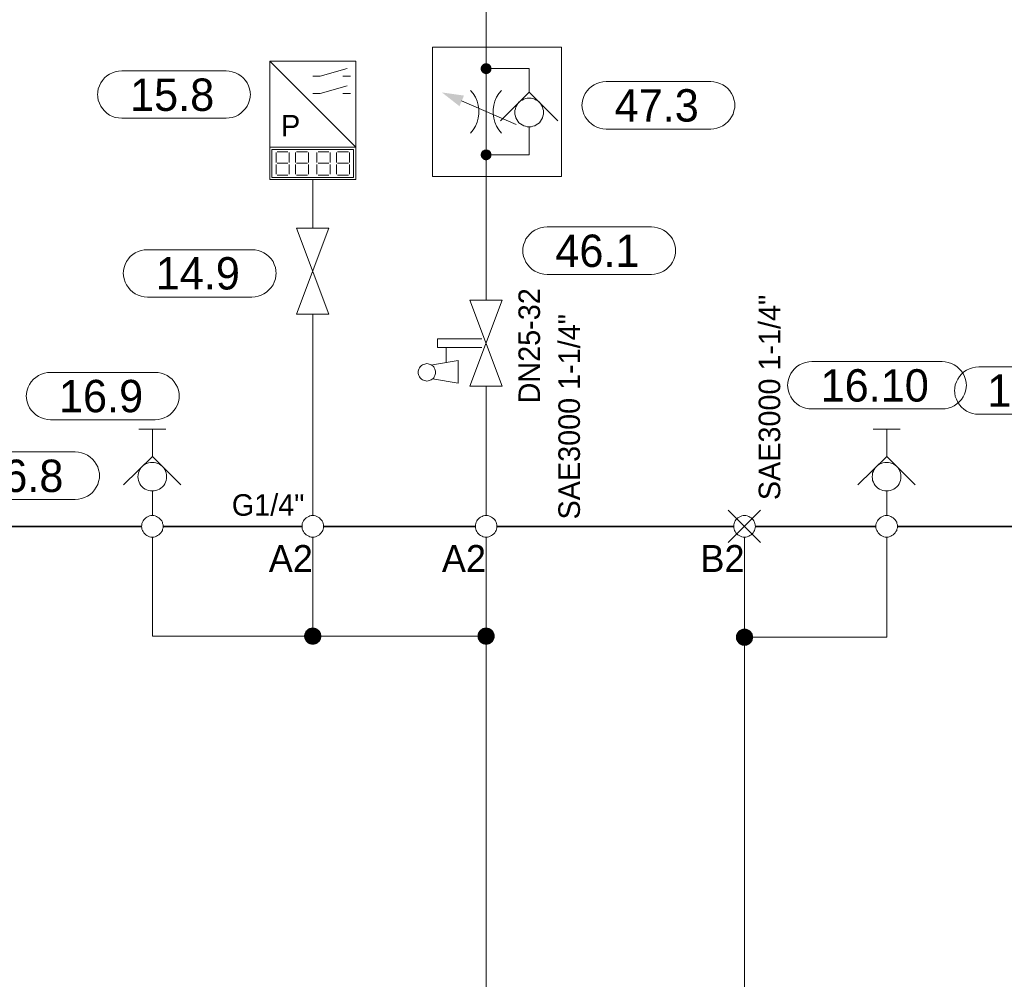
# Model space of a CAD drawing. Header units: millimetres. Extents: x 0 to 138, y 0 to 47.
# Tile 70 of 165: x 6.8 to 9.68, y 29.16 to 31.96. Entities that reach past the tile are written whole.
import ezdxf

# ---------------------------------------------------------------- set-up
doc = ezdxf.new("R2010")
doc.units = ezdxf.units.MM
for name, color, linetype in [('PDF_Geomertry', 7, 'Continuous'), ('PDF_Solid Fills', 7, 'Continuous'), ('PDF_Text', 7, 'Continuous')]:
    doc.layers.add(name, color=color, linetype=linetype)
doc.styles.add('PDF Arial', font='txt')

msp = doc.modelspace()

# ---------------------------------------------------------------- hatches: boundary and pattern name
at = {"layer": 'PDF_Solid Fills', "transparency": 33554559}
for points in [[(8.1654, 31.8188), (8.1493, 31.8207), (8.1501, 31.8229)], [(8.1654, 31.8188), (8.1501, 31.8229), (8.1507, 31.8249)], [(8.1654, 31.8188), (8.1507, 31.8249), (8.1515, 31.8263)], [(8.1654, 31.8188), (8.1515, 31.8263), (8.1529, 31.8285)], [(8.1654, 31.8188), (8.1529, 31.8285), (8.1543, 31.8299)], [(8.1654, 31.8188), (8.1543, 31.8299), (8.1557, 31.8313)], [(8.1654, 31.8188), (8.1557, 31.8313), (8.1576, 31.8326)], [(8.1654, 31.8188), (8.1576, 31.8326), (8.159, 31.8332)], [(8.1654, 31.8188), (8.159, 31.8332), (8.1612, 31.834)], [(8.1654, 31.8188), (8.1612, 31.834), (8.1632, 31.834)], [(8.1654, 31.8188), (8.1632, 31.834), (8.1654, 31.8346)], [(8.1654, 31.8188), (8.1654, 31.8346), (8.1674, 31.834)], [(8.1654, 31.8188), (8.1696, 31.834), (8.1715, 31.8332)], [(8.1654, 31.8188), (8.1674, 31.834), (8.1696, 31.834)], [(8.1654, 31.8188), (8.1715, 31.8332), (8.1729, 31.8326)], [(8.1654, 31.8188), (8.1729, 31.8326), (8.1751, 31.8313)], [(8.1654, 31.8188), (8.1751, 31.8313), (8.1765, 31.8299)], [(8.1654, 31.8188), (8.1765, 31.8299), (8.1779, 31.8285)], [(8.1654, 31.8188), (8.1779, 31.8285), (8.1793, 31.8263)], [(8.1654, 31.8188), (8.1793, 31.8263), (8.1799, 31.8249)], [(8.1654, 31.8188), (8.1799, 31.8249), (8.1807, 31.8229)], [(8.1654, 31.8188), (8.1807, 31.8229), (8.1807, 31.8207)], [(8.1654, 31.8188), (8.1493, 31.8188), (8.1493, 31.8207)], [(8.1654, 31.8188), (8.1493, 31.8165), (8.1493, 31.8188)], [(8.1654, 31.8188), (8.1501, 31.8146), (8.1493, 31.8165)], [(8.1654, 31.8188), (8.1507, 31.8124), (8.1501, 31.8146)], [(8.1654, 31.8188), (8.1515, 31.811), (8.1507, 31.8124)], [(8.1654, 31.8188), (8.1529, 31.809), (8.1515, 31.811)], [(8.1654, 31.8188), (8.1543, 31.8076), (8.1529, 31.809)], [(8.1654, 31.8188), (8.1557, 31.8063), (8.1543, 31.8076)], [(8.1654, 31.8188), (8.1576, 31.8049), (8.1557, 31.8063)], [(8.1654, 31.8188), (8.159, 31.804), (8.1576, 31.8049)], [(8.1654, 31.8188), (8.1612, 31.8035), (8.159, 31.804)], [(8.1654, 31.8188), (8.1632, 31.8026), (8.1612, 31.8035)], [(8.1654, 31.8188), (8.1654, 31.8026), (8.1632, 31.8026)], [(8.1654, 31.8188), (8.1807, 31.8207), (8.1812, 31.8188)], [(8.1654, 31.8188), (8.1674, 31.8026), (8.1654, 31.8026)], [(8.1654, 31.8188), (8.1696, 31.8035), (8.1674, 31.8026)], [(8.1654, 31.8188), (8.1715, 31.804), (8.1696, 31.8035)], [(8.1654, 31.8188), (8.1729, 31.8049), (8.1715, 31.804)], [(8.1654, 31.8188), (8.1751, 31.8063), (8.1729, 31.8049)], [(8.1654, 31.8188), (8.1765, 31.8076), (8.1751, 31.8063)], [(8.1654, 31.8188), (8.1779, 31.809), (8.1765, 31.8076)], [(8.1654, 31.8188), (8.1793, 31.811), (8.1779, 31.809)], [(8.1654, 31.8188), (8.1799, 31.8124), (8.1793, 31.811)], [(8.1654, 31.8188), (8.1807, 31.8146), (8.1799, 31.8124)], [(8.1654, 31.8188), (8.1807, 31.8165), (8.1807, 31.8146)], [(8.1654, 31.8188), (8.1812, 31.8188), (8.1807, 31.8165)], [(8.1654, 31.5674), (8.1493, 31.5693), (8.1501, 31.5715)], [(8.1654, 31.5674), (8.1493, 31.5674), (8.1493, 31.5693)], [(8.1654, 31.5674), (8.1493, 31.5651), (8.1493, 31.5674)], [(8.1654, 31.5674), (8.1501, 31.5632), (8.1493, 31.5651)], [(8.1654, 31.5674), (8.1501, 31.5715), (8.1507, 31.5729)], [(8.1654, 31.5674), (8.1507, 31.561), (8.1501, 31.5632)], [(8.1654, 31.5674), (8.1507, 31.5729), (8.1515, 31.5749)], [(8.1654, 31.5674), (8.1515, 31.5596), (8.1507, 31.561)], [(8.1654, 31.5674), (8.1515, 31.5749), (8.1529, 31.5771)], [(8.1654, 31.5674), (8.1529, 31.5576), (8.1515, 31.5596)], [(8.1654, 31.5674), (8.1529, 31.5771), (8.1543, 31.5785)], [(8.1654, 31.5674), (8.1543, 31.5563), (8.1529, 31.5576)], [(8.1654, 31.5674), (8.1543, 31.5785), (8.1557, 31.5799)], [(8.1654, 31.5674), (8.1557, 31.5549), (8.1543, 31.5563)], [(8.1654, 31.5674), (8.1557, 31.5799), (8.1576, 31.5804)], [(8.1654, 31.5674), (8.1576, 31.5535), (8.1557, 31.5549)], [(8.1654, 31.5674), (8.1576, 31.5804), (8.159, 31.5818)], [(8.1654, 31.5674), (8.159, 31.5526), (8.1576, 31.5535)], [(8.1654, 31.5674), (8.159, 31.5818), (8.1612, 31.5826)], [(8.1654, 31.5674), (8.1612, 31.5521), (8.159, 31.5526)], [(8.1654, 31.5674), (8.1612, 31.5826), (8.1632, 31.5826)], [(8.1654, 31.5674), (8.1632, 31.5513), (8.1612, 31.5521)], [(8.1654, 31.5674), (8.1632, 31.5826), (8.1654, 31.5826)], [(8.1654, 31.5674), (8.1654, 31.5513), (8.1632, 31.5513)], [(8.1654, 31.5674), (8.1696, 31.5826), (8.1715, 31.5818)], [(8.1654, 31.5674), (8.1674, 31.5826), (8.1696, 31.5826)], [(8.1654, 31.5674), (8.1654, 31.5826), (8.1674, 31.5826)], [(8.1654, 31.5674), (8.1715, 31.5818), (8.1729, 31.5804)], [(8.1654, 31.5674), (8.1729, 31.5804), (8.1751, 31.5799)], [(8.1654, 31.5674), (8.1751, 31.5799), (8.1765, 31.5785)], [(8.1654, 31.5674), (8.1765, 31.5785), (8.1779, 31.5771)], [(8.1654, 31.5674), (8.1779, 31.5771), (8.1793, 31.5749)], [(8.1654, 31.5674), (8.1793, 31.5749), (8.1799, 31.5729)], [(8.1654, 31.5674), (8.1799, 31.5729), (8.1807, 31.5715)], [(8.1654, 31.5674), (8.1807, 31.5715), (8.1807, 31.5693)], [(8.1654, 31.5674), (8.1807, 31.5693), (8.1812, 31.5674)], [(8.1654, 31.5674), (8.1674, 31.5513), (8.1654, 31.5513)], [(8.1654, 31.5674), (8.1696, 31.5521), (8.1674, 31.5513)], [(8.1654, 31.5674), (8.1715, 31.5526), (8.1696, 31.5521)], [(8.1654, 31.5674), (8.1729, 31.5535), (8.1715, 31.5526)], [(8.1654, 31.5674), (8.1751, 31.5549), (8.1729, 31.5535)], [(8.1654, 31.5674), (8.1765, 31.5563), (8.1751, 31.5549)], [(8.1654, 31.5674), (8.1779, 31.5576), (8.1765, 31.5563)], [(8.1654, 31.5674), (8.1793, 31.5596), (8.1779, 31.5576)], [(8.1654, 31.5674), (8.1799, 31.561), (8.1793, 31.5596)], [(8.1654, 31.5674), (8.1807, 31.5632), (8.1799, 31.561)], [(8.1654, 31.5674), (8.1807, 31.5651), (8.1807, 31.5632)], [(8.1654, 31.5674), (8.1812, 31.5674), (8.1807, 31.5651)], [(7.659, 30.1624), (7.6438, 30.1818), (7.6465, 30.184)], [(7.659, 30.1624), (7.6465, 30.184), (7.6493, 30.1854)], [(7.659, 30.1624), (7.6493, 30.1854), (7.6529, 30.186)], [(7.659, 30.1624), (7.6529, 30.186), (7.6557, 30.1868)], [(7.659, 30.1624), (7.6557, 30.1868), (7.659, 30.1874)], [(7.659, 30.1624), (7.659, 30.1874), (7.6626, 30.1868)], [(7.659, 30.1624), (7.6626, 30.1868), (7.666, 30.186)], [(7.659, 30.1624), (7.666, 30.186), (7.6688, 30.1854)], [(7.659, 30.1624), (7.6688, 30.1854), (7.6715, 30.184)], [(7.659, 30.1624), (7.6715, 30.184), (7.6743, 30.1818)], [(8.1654, 30.1624), (8.1501, 30.1818), (8.1529, 30.184)], [(8.1654, 30.1624), (8.1529, 30.184), (8.1557, 30.1854)], [(8.1654, 30.1624), (8.1557, 30.1854), (8.159, 30.186)], [(8.1654, 30.1624), (8.159, 30.186), (8.1618, 30.1868)], [(8.1654, 30.1624), (8.1618, 30.1868), (8.1654, 30.1874)], [(8.1654, 30.1624), (8.1654, 30.1874), (8.1688, 30.1868)], [(8.1654, 30.1624), (8.1688, 30.1868), (8.1715, 30.186)], [(8.1654, 30.1624), (8.1715, 30.186), (8.1751, 30.1854)], [(8.1654, 30.1624), (8.1751, 30.1854), (8.1779, 30.184)], [(8.1654, 30.1624), (8.1779, 30.184), (8.1807, 30.1818)], [(8.9196, 30.159), (8.9099, 30.1818), (8.9132, 30.1832)], [(8.9196, 30.159), (8.9132, 30.1832), (8.9168, 30.184)], [(8.9196, 30.159), (8.9168, 30.184), (8.9196, 30.184)], [(8.9196, 30.159), (8.9229, 30.184), (8.9265, 30.1832)], [(8.9196, 30.159), (8.9196, 30.184), (8.9229, 30.184)], [(8.9196, 30.159), (8.9265, 30.1832), (8.9293, 30.1818)], [(7.659, 30.1624), (7.634, 30.1651), (7.6349, 30.1688)], [(7.659, 30.1624), (7.634, 30.1624), (7.634, 30.1651)], [(7.659, 30.1624), (7.634, 30.159), (7.634, 30.1624)], [(7.659, 30.1624), (7.6349, 30.1554), (7.634, 30.159)], [(7.659, 30.1624), (7.6349, 30.1688), (7.6362, 30.1715)], [(7.659, 30.1624), (7.6362, 30.1526), (7.6349, 30.1554)], [(7.659, 30.1624), (7.6362, 30.1715), (7.6376, 30.1749)], [(7.659, 30.1624), (7.6376, 30.1493), (7.6362, 30.1526)], [(7.659, 30.1624), (7.6376, 30.1749), (7.639, 30.1776)], [(7.659, 30.1624), (7.639, 30.1465), (7.6376, 30.1493)], [(7.659, 30.1624), (7.639, 30.1776), (7.6418, 30.1799)], [(7.659, 30.1624), (7.6418, 30.1443), (7.639, 30.1465)], [(7.659, 30.1624), (7.6418, 30.1799), (7.6438, 30.1818)], [(7.659, 30.1624), (7.6438, 30.1424), (7.6418, 30.1443)], [(7.659, 30.1624), (7.6465, 30.1401), (7.6438, 30.1424)], [(7.659, 30.1624), (7.6493, 30.1388), (7.6465, 30.1401)], [(7.659, 30.1624), (7.6529, 30.1382), (7.6493, 30.1388)], [(7.659, 30.1624), (7.6557, 30.1374), (7.6529, 30.1382)], [(7.659, 30.1624), (7.659, 30.1368), (7.6557, 30.1374)], [(7.659, 30.1624), (7.6743, 30.1818), (7.6771, 30.1799)], [(7.659, 30.1624), (7.6771, 30.1799), (7.6793, 30.1776)], [(7.659, 30.1624), (7.6793, 30.1776), (7.6812, 30.1749)], [(7.659, 30.1624), (7.6812, 30.1749), (7.6826, 30.1715)], [(7.659, 30.1624), (7.6826, 30.1715), (7.6835, 30.1688)], [(7.659, 30.1624), (7.6835, 30.1688), (7.684, 30.1651)], [(7.659, 30.1624), (7.684, 30.1651), (7.684, 30.1624)], [(7.659, 30.1624), (7.6626, 30.1374), (7.659, 30.1368)], [(7.659, 30.1624), (7.666, 30.1382), (7.6626, 30.1374)], [(7.659, 30.1624), (7.6688, 30.1388), (7.666, 30.1382)], [(7.659, 30.1624), (7.6715, 30.1401), (7.6688, 30.1388)], [(7.659, 30.1624), (7.6743, 30.1424), (7.6715, 30.1401)], [(7.659, 30.1624), (7.6771, 30.1443), (7.6743, 30.1424)], [(7.659, 30.1624), (7.6793, 30.1465), (7.6771, 30.1443)], [(7.659, 30.1624), (7.6812, 30.1493), (7.6793, 30.1465)], [(7.659, 30.1624), (7.6826, 30.1526), (7.6812, 30.1493)], [(7.659, 30.1624), (7.6835, 30.1554), (7.6826, 30.1526)], [(7.659, 30.1624), (7.684, 30.159), (7.6835, 30.1554)], [(7.659, 30.1624), (7.684, 30.1624), (7.684, 30.159)], [(8.1654, 30.1624), (8.1404, 30.1651), (8.141, 30.1688)], [(8.1654, 30.1624), (8.1404, 30.1624), (8.1404, 30.1651)], [(8.1654, 30.1624), (8.1404, 30.159), (8.1404, 30.1624)], [(8.1654, 30.1624), (8.141, 30.1554), (8.1404, 30.159)], [(8.1654, 30.1624), (8.141, 30.1688), (8.1418, 30.1715)], [(8.1654, 30.1624), (8.1418, 30.1526), (8.141, 30.1554)], [(8.1654, 30.1624), (8.1418, 30.1715), (8.1438, 30.1749)], [(8.1654, 30.1624), (8.1438, 30.1493), (8.1418, 30.1526)], [(8.1654, 30.1624), (8.1438, 30.1749), (8.1451, 30.1776)], [(8.1654, 30.1624), (8.1451, 30.1465), (8.1438, 30.1493)], [(8.1654, 30.1624), (8.1451, 30.1776), (8.1474, 30.1799)], [(8.1654, 30.1624), (8.1474, 30.1443), (8.1451, 30.1465)], [(8.1654, 30.1624), (8.1474, 30.1799), (8.1501, 30.1818)], [(8.1654, 30.1624), (8.1501, 30.1424), (8.1474, 30.1443)], [(8.1654, 30.1624), (8.1529, 30.1401), (8.1501, 30.1424)], [(8.1654, 30.1624), (8.1557, 30.1388), (8.1529, 30.1401)], [(8.1654, 30.1624), (8.159, 30.1382), (8.1557, 30.1388)], [(8.1654, 30.1624), (8.1618, 30.1374), (8.159, 30.1382)], [(8.1654, 30.1624), (8.1654, 30.1368), (8.1618, 30.1374)], [(8.1654, 30.1624), (8.1807, 30.1818), (8.1835, 30.1799)], [(8.1654, 30.1624), (8.1835, 30.1799), (8.1854, 30.1776)], [(8.1654, 30.1624), (8.1854, 30.1776), (8.1868, 30.1749)], [(8.1654, 30.1624), (8.1868, 30.1749), (8.1882, 30.1715)], [(8.1654, 30.1624), (8.1882, 30.1715), (8.1896, 30.1688)], [(8.1654, 30.1624), (8.1896, 30.1688), (8.1904, 30.1651)], [(8.1654, 30.1624), (8.1904, 30.1651), (8.1904, 30.1624)], [(8.1654, 30.1624), (8.1688, 30.1374), (8.1654, 30.1368)], [(8.1654, 30.1624), (8.1715, 30.1382), (8.1688, 30.1374)], [(8.1654, 30.1624), (8.1751, 30.1388), (8.1715, 30.1382)], [(8.1654, 30.1624), (8.1779, 30.1401), (8.1751, 30.1388)], [(8.1654, 30.1624), (8.1807, 30.1424), (8.1779, 30.1401)], [(8.1654, 30.1624), (8.1835, 30.1443), (8.1807, 30.1424)], [(8.1654, 30.1624), (8.1854, 30.1465), (8.1835, 30.1443)], [(8.1654, 30.1624), (8.1868, 30.1493), (8.1854, 30.1465)], [(8.1654, 30.1624), (8.1882, 30.1526), (8.1868, 30.1493)], [(8.1654, 30.1624), (8.1896, 30.1554), (8.1882, 30.1526)], [(8.1654, 30.1624), (8.1904, 30.159), (8.1896, 30.1554)], [(8.1654, 30.1624), (8.1904, 30.1624), (8.1904, 30.159)], [(8.9196, 30.159), (8.8946, 30.1624), (8.8951, 30.1651)], [(8.9196, 30.159), (8.8946, 30.159), (8.8946, 30.1624)], [(8.9196, 30.159), (8.8946, 30.1554), (8.8946, 30.159)], [(8.9196, 30.159), (8.8951, 30.1526), (8.8946, 30.1554)], [(8.9196, 30.159), (8.8951, 30.1651), (8.8965, 30.1688)], [(8.9196, 30.159), (8.8965, 30.1493), (8.8951, 30.1526)], [(8.9196, 30.159), (8.8965, 30.1688), (8.8979, 30.1715)], [(8.9196, 30.159), (8.8979, 30.1465), (8.8965, 30.1493)], [(8.9196, 30.159), (8.8979, 30.1715), (8.9001, 30.1743)], [(8.9196, 30.159), (8.9001, 30.1437), (8.8979, 30.1465)], [(8.9196, 30.159), (8.9001, 30.1743), (8.9021, 30.1771)], [(8.9196, 30.159), (8.9021, 30.141), (8.9001, 30.1437)], [(8.9196, 30.159), (8.9021, 30.1771), (8.9043, 30.179)], [(8.9196, 30.159), (8.9043, 30.1388), (8.9021, 30.141)], [(8.9196, 30.159), (8.9043, 30.179), (8.9071, 30.1804)], [(8.9196, 30.159), (8.9071, 30.1374), (8.9043, 30.1388)], [(8.9196, 30.159), (8.9071, 30.1804), (8.9099, 30.1818)], [(8.9196, 30.159), (8.9099, 30.136), (8.9071, 30.1374)], [(8.9196, 30.159), (8.9132, 30.1346), (8.9099, 30.136)], [(8.9196, 30.159), (8.9168, 30.134), (8.9132, 30.1346)], [(8.9196, 30.159), (8.9196, 30.134), (8.9168, 30.134)], [(8.9196, 30.159), (8.9293, 30.1818), (8.9321, 30.1804)], [(8.9196, 30.159), (8.9321, 30.1804), (8.9349, 30.179)], [(8.9196, 30.159), (8.9349, 30.179), (8.9376, 30.1771)], [(8.9196, 30.159), (8.9376, 30.1771), (8.9396, 30.1743)], [(8.9196, 30.159), (8.9396, 30.1743), (8.9418, 30.1715)], [(8.9196, 30.159), (8.9418, 30.1715), (8.9432, 30.1688)], [(8.9196, 30.159), (8.9432, 30.1688), (8.9438, 30.1651)], [(8.9196, 30.159), (8.9438, 30.1651), (8.9446, 30.1624)], [(8.9196, 30.159), (8.9446, 30.1624), (8.9446, 30.159)], [(8.9196, 30.159), (8.9229, 30.134), (8.9196, 30.134)], [(8.9196, 30.159), (8.9265, 30.1346), (8.9229, 30.134)], [(8.9196, 30.159), (8.9293, 30.136), (8.9265, 30.1346)], [(8.9196, 30.159), (8.9321, 30.1374), (8.9293, 30.136)], [(8.9196, 30.159), (8.9349, 30.1388), (8.9321, 30.1374)], [(8.9196, 30.159), (8.9376, 30.141), (8.9349, 30.1388)], [(8.9196, 30.159), (8.9396, 30.1437), (8.9376, 30.141)], [(8.9196, 30.159), (8.9418, 30.1465), (8.9396, 30.1437)], [(8.9196, 30.159), (8.9432, 30.1493), (8.9418, 30.1465)], [(8.9196, 30.159), (8.9438, 30.1526), (8.9432, 30.1493)], [(8.9196, 30.159), (8.9446, 30.1554), (8.9438, 30.1526)], [(8.9196, 30.159), (8.9446, 30.159), (8.9446, 30.1554)]]:
    msp.add_hatch(color=256, dxfattribs=at).paths.add_polyline_path(points)

# ---------------------------------------------------------------- linework, layer by layer
at = {"layer": 'PDF_Geomertry', "lineweight": 15}
for points in [[(8.1654, 31.8188), (8.1654, 31.8813), (8.1654, 32.8624), (8.1654, 32.9882)], [(7.5335, 31.5896), (7.5335, 31.4951), (7.7849, 31.4951), (7.7849, 31.5896), (7.5335, 31.841)], [(7.659, 31.7965), (7.6812, 31.7965), (7.7599, 31.8188)], [(7.7474, 31.7965), (7.7696, 31.7965)], [(8.291, 31.7499), (8.291, 31.7749), (8.291, 31.8188), (8.1654, 31.8188), (8.1654, 31.5674), (8.291, 31.5674), (8.291, 31.6493)], [(7.659, 31.7465), (7.6812, 31.7465), (7.7599, 31.7687)], [(7.7474, 31.7465), (7.7696, 31.7465)], [(8.1201, 31.6299), (8.1279, 31.6401), (8.134, 31.6507), (8.139, 31.6624), (8.1424, 31.6743), (8.1438, 31.6868), (8.1438, 31.6993), (8.1424, 31.7118), (8.139, 31.7235), (8.134, 31.7354), (8.1279, 31.7457), (8.1201, 31.7554)], [(8.2104, 31.7554), (8.2029, 31.7457), (8.196, 31.7354), (8.191, 31.7235), (8.1882, 31.7118), (8.1863, 31.6993), (8.1863, 31.6868), (8.1882, 31.6743), (8.191, 31.6624), (8.196, 31.6507), (8.2029, 31.6401), (8.2104, 31.6299)], [(8.2071, 31.6665), (8.291, 31.7499), (8.3751, 31.6665)], [(8.2535, 31.6554), (8.0937, 31.7243)], [(7.5521, 31.5451), (7.5521, 31.5735)], [(7.5557, 31.5763), (7.5868, 31.5763)], [(7.5904, 31.5735), (7.5904, 31.5451)], [(7.609, 31.5451), (7.609, 31.5735)], [(7.6118, 31.5763), (7.6438, 31.5763)], [(7.6465, 31.5735), (7.6465, 31.5451)], [(7.6715, 31.5451), (7.6715, 31.5735)], [(7.6751, 31.5763), (7.7062, 31.5763)], [(7.7099, 31.5735), (7.7099, 31.5451)], [(7.7285, 31.5451), (7.7285, 31.5735)], [(7.7312, 31.5763), (7.7632, 31.5763)], [(7.766, 31.5735), (7.766, 31.5451)], [(8.1654, 31.5674), (8.1654, 31.504), (8.1654, 31.1429)], [(7.5521, 31.5104), (7.5521, 31.5388)], [(7.5557, 31.5424), (7.5868, 31.5424)], [(7.5904, 31.5388), (7.5904, 31.5104)], [(7.609, 31.5104), (7.609, 31.5388)], [(7.6118, 31.5424), (7.6438, 31.5424)], [(7.6465, 31.5388), (7.6465, 31.5104)], [(7.6715, 31.5104), (7.6715, 31.5388)], [(7.6751, 31.5424), (7.7062, 31.5424)], [(7.7099, 31.5388), (7.7099, 31.5104)], [(7.7285, 31.5104), (7.7285, 31.5388)], [(7.7312, 31.5424), (7.7632, 31.5424)], [(7.766, 31.5388), (7.766, 31.5104)], [(7.5868, 31.5076), (7.5557, 31.5076)], [(7.6438, 31.5076), (7.6118, 31.5076)], [(7.7062, 31.5076), (7.6751, 31.5076)], [(7.7632, 31.5076), (7.7312, 31.5076)], [(7.659, 31.4951), (7.659, 31.3535)], [(7.659, 31.1021), (7.659, 30.5138)], [(8.1529, 31.0049), (8.0237, 31.0049), (8.0237, 31.0299), (8.1529, 31.0299)], [(8.0487, 30.9604), (8.0487, 31.0049)], [(8.0085, 30.9132), (8.0835, 30.9007), (8.0835, 30.9665), (8.0085, 30.954)], [(9.9835, 30.8096), (9.6035, 30.8096), (9.5937, 30.8104), (9.5849, 30.8118), (9.5765, 30.8151), (9.5682, 30.8193), (9.5604, 30.8243), (9.5535, 30.8304), (9.5474, 30.8374), (9.5424, 30.8451), (9.5382, 30.8535), (9.5349, 30.8618), (9.5335, 30.8715), (9.5326, 30.8804), (9.5326, 30.8771), (9.5335, 30.8868), (9.5349, 30.8957), (9.5382, 30.904), (9.5424, 30.9124), (9.5474, 30.9201), (9.5535, 30.9271), (9.5604, 30.9332), (9.5682, 30.9382), (9.5765, 30.9424), (9.5849, 30.9457), (9.5937, 30.9471), (9.6035, 30.9479), (9.9835, 30.9479)], [(8.1654, 30.5138), (8.1654, 30.8915)], [(7.1515, 30.766), (7.2299, 30.766)], [(7.191, 30.6868), (7.191, 30.766)], [(9.2951, 30.766), (9.3737, 30.766)], [(9.3349, 30.6868), (9.3349, 30.766)], [(6.6613, 30.6999), (6.966, 30.6999), (6.966, 30.6999), (6.9751, 30.6993), (6.984, 30.6971), (6.9932, 30.6943), (7.0015, 30.6901), (7.009, 30.6846), (7.016, 30.679), (7.0224, 30.6721), (7.0271, 30.6646), (7.0313, 30.6563), (7.034, 30.6471), (7.0363, 30.6382), (7.0368, 30.629), (7.0368, 30.6318), (7.0363, 30.6229), (7.034, 30.6138), (7.0313, 30.6049), (7.0271, 30.5965), (7.0224, 30.5888), (7.016, 30.5818), (7.009, 30.5757), (7.0015, 30.5707), (6.9932, 30.5665), (6.984, 30.5637), (6.9751, 30.5618), (6.966, 30.561), (6.6613, 30.561)], [(7.2743, 30.6035), (7.191, 30.6868), (7.1071, 30.6035)], [(9.4182, 30.6035), (9.3349, 30.6868), (9.2507, 30.6035)], [(7.191, 30.586), (7.191, 30.561), (7.191, 30.5138)], [(9.3349, 30.586), (9.3349, 30.561), (9.3349, 30.5138)], [(8.8724, 30.4354), (8.9668, 30.5299)], [(8.9668, 30.4354), (8.8724, 30.5299)], [(7.191, 30.4513), (7.191, 30.1624), (7.659, 30.1624), (8.1654, 30.1624)], [(7.659, 30.4513), (7.659, 30.1624)], [(8.1654, 28.8638), (8.1654, 30.1624), (8.1654, 30.4513)], [(8.9196, 28.8638), (8.9196, 30.159), (8.9196, 30.4513)], [(8.9196, 30.159), (9.3349, 30.159), (9.3349, 30.4513)]]:
    msp.add_lwpolyline(points, dxfattribs=at)
for points in [[(8.0085, 31.504), (8.3854, 31.504), (8.3854, 31.8813), (8.0085, 31.8813), (8.0085, 31.504)], [(7.5335, 31.5896), (7.7849, 31.5896), (7.7849, 31.841), (7.5335, 31.841), (7.5335, 31.5896)], [(7.4062, 31.8124), (7.4154, 31.8118), (7.4243, 31.8096), (7.4335, 31.8068), (7.4418, 31.8026), (7.4493, 31.7979), (7.4562, 31.7915), (7.4626, 31.7846), (7.4674, 31.7771), (7.4715, 31.7687), (7.4743, 31.7596), (7.4765, 31.7507), (7.4771, 31.7415), (7.4771, 31.7451), (7.4765, 31.7354), (7.4743, 31.7263), (7.4715, 31.7179), (7.4674, 31.7096), (7.4626, 31.7021), (7.4562, 31.6951), (7.4493, 31.6887), (7.4418, 31.6832), (7.4335, 31.679), (7.4243, 31.6763), (7.4154, 31.6749), (7.4062, 31.6743), (7.1015, 31.6743), (7.0918, 31.6749), (7.0826, 31.6763), (7.0743, 31.679), (7.066, 31.6832), (7.0585, 31.6887), (7.0515, 31.6951), (7.0451, 31.7021), (7.0404, 31.7096), (7.0363, 31.7179), (7.0326, 31.7263), (7.0313, 31.7354), (7.0307, 31.7451), (7.0307, 31.7415), (7.0313, 31.7507), (7.0326, 31.7596), (7.0363, 31.7687), (7.0404, 31.7771), (7.0451, 31.7846), (7.0515, 31.7915), (7.0585, 31.7979), (7.066, 31.8026), (7.0743, 31.8068), (7.0826, 31.8096), (7.0918, 31.8118), (7.1015, 31.8124), (7.4062, 31.8124)], [(8.821, 31.7813), (8.8299, 31.7804), (8.839, 31.7785), (8.8479, 31.7757), (8.8562, 31.7715), (8.864, 31.7665), (8.871, 31.7604), (8.8765, 31.7535), (8.8821, 31.7457), (8.8862, 31.7374), (8.889, 31.7285), (8.891, 31.7193), (8.8918, 31.7104), (8.8918, 31.7132), (8.891, 31.704), (8.889, 31.6951), (8.8862, 31.686), (8.8821, 31.6776), (8.8765, 31.6701), (8.871, 31.6632), (8.864, 31.6576), (8.8562, 31.6521), (8.8479, 31.6479), (8.839, 31.6451), (8.8299, 31.6429), (8.821, 31.6424), (8.516, 31.6424), (8.5063, 31.6429), (8.4974, 31.6451), (8.489, 31.6479), (8.4807, 31.6521), (8.4729, 31.6576), (8.466, 31.6632), (8.4599, 31.6701), (8.4543, 31.6776), (8.4507, 31.686), (8.4474, 31.6951), (8.446, 31.704), (8.4451, 31.7132), (8.4451, 31.7104), (8.446, 31.7193), (8.4474, 31.7285), (8.4507, 31.7374), (8.4543, 31.7457), (8.4599, 31.7535), (8.466, 31.7604), (8.4729, 31.7665), (8.4807, 31.7715), (8.489, 31.7757), (8.4974, 31.7785), (8.5063, 31.7804), (8.516, 31.7813), (8.821, 31.7813)], [(8.3326, 31.691), (8.3326, 31.6965), (8.3312, 31.7013), (8.3299, 31.7068), (8.3271, 31.7118), (8.3243, 31.7165), (8.321, 31.7207), (8.3168, 31.7243), (8.3118, 31.7271), (8.3071, 31.7299), (8.3021, 31.7313), (8.2965, 31.7326), (8.291, 31.7326), (8.2854, 31.7326), (8.2799, 31.7313), (8.2751, 31.7299), (8.2701, 31.7271), (8.2654, 31.7243), (8.2612, 31.7207), (8.2576, 31.7165), (8.2549, 31.7118), (8.2521, 31.7068), (8.2507, 31.7013), (8.2493, 31.6965), (8.2493, 31.691), (8.2493, 31.6854), (8.2507, 31.6799), (8.2521, 31.6749), (8.2549, 31.6701), (8.2576, 31.6651), (8.2612, 31.661), (8.2654, 31.6576), (8.2701, 31.6549), (8.2751, 31.6521), (8.2799, 31.6507), (8.2854, 31.6493), (8.291, 31.6493), (8.2965, 31.6493), (8.3021, 31.6507), (8.3071, 31.6521), (8.3118, 31.6549), (8.3168, 31.6576), (8.321, 31.661), (8.3243, 31.6651), (8.3271, 31.6701), (8.3299, 31.6749), (8.3312, 31.6799), (8.3326, 31.6854), (8.3326, 31.691)], [(7.5396, 31.5826), (7.7785, 31.5826), (7.7785, 31.5013), (7.5396, 31.5013), (7.5396, 31.5826)], [(7.6118, 31.1021), (7.7062, 31.3535), (7.6118, 31.3535), (7.7062, 31.1021), (7.6118, 31.1021)], [(8.6479, 31.3568), (8.6571, 31.3563), (8.666, 31.354), (8.6751, 31.3513), (8.6835, 31.3471), (8.691, 31.3424), (8.6979, 31.336), (8.7043, 31.329), (8.709, 31.3215), (8.7132, 31.3132), (8.716, 31.304), (8.7182, 31.2951), (8.7187, 31.286), (8.7187, 31.2888), (8.7182, 31.2799), (8.716, 31.2707), (8.7132, 31.2618), (8.709, 31.2535), (8.7043, 31.2457), (8.6979, 31.2388), (8.691, 31.2326), (8.6835, 31.2276), (8.6751, 31.2235), (8.666, 31.2207), (8.6571, 31.2187), (8.6479, 31.2179), (8.3432, 31.2179), (8.3335, 31.2187), (8.3243, 31.2207), (8.316, 31.2235), (8.3076, 31.2276), (8.3001, 31.2326), (8.2932, 31.2388), (8.2868, 31.2457), (8.2812, 31.2535), (8.2779, 31.2618), (8.2743, 31.2707), (8.2729, 31.2799), (8.2724, 31.2888), (8.2724, 31.286), (8.2729, 31.2951), (8.2743, 31.304), (8.2779, 31.3132), (8.2812, 31.3215), (8.2868, 31.329), (8.2932, 31.336), (8.3001, 31.3424), (8.3076, 31.3471), (8.316, 31.3513), (8.3243, 31.354), (8.3335, 31.3563), (8.3432, 31.3568), (8.6479, 31.3568)], [(7.4812, 31.2901), (7.491, 31.2901), (7.5001, 31.2882), (7.5085, 31.2854), (7.5168, 31.2813), (7.5243, 31.2757), (7.5312, 31.2701), (7.5376, 31.2632), (7.5432, 31.2554), (7.5465, 31.2471), (7.5501, 31.2382), (7.5515, 31.229), (7.5521, 31.2201), (7.5521, 31.2229), (7.5515, 31.2138), (7.5501, 31.2049), (7.5465, 31.1957), (7.5432, 31.1874), (7.5376, 31.1799), (7.5312, 31.1729), (7.5243, 31.1665), (7.5168, 31.1618), (7.5085, 31.1576), (7.5001, 31.1549), (7.491, 31.1526), (7.4812, 31.1521), (7.1765, 31.1521), (7.1674, 31.1526), (7.1585, 31.1549), (7.1493, 31.1576), (7.141, 31.1618), (7.1335, 31.1665), (7.1265, 31.1729), (7.121, 31.1799), (7.1154, 31.1874), (7.1112, 31.1957), (7.1085, 31.2049), (7.1063, 31.2138), (7.1057, 31.2229), (7.1057, 31.2201), (7.1063, 31.229), (7.1085, 31.2382), (7.1112, 31.2471), (7.1154, 31.2554), (7.121, 31.2632), (7.1265, 31.2701), (7.1335, 31.2757), (7.141, 31.2813), (7.1493, 31.2854), (7.1585, 31.2882), (7.1674, 31.2901), (7.1765, 31.2901), (7.4812, 31.2901)], [(8.1182, 30.8915), (8.2126, 31.1429), (8.1182, 31.1429), (8.2126, 30.8915), (8.1182, 30.8915)], [(9.4965, 30.9638), (9.5057, 30.9632), (9.5146, 30.961), (9.5237, 30.9582), (9.5321, 30.954), (9.5396, 30.9493), (9.5465, 30.9429), (9.5529, 30.936), (9.5576, 30.9285), (9.5618, 30.9201), (9.5646, 30.911), (9.5668, 30.9021), (9.5674, 30.8929), (9.5674, 30.8957), (9.5668, 30.8868), (9.5646, 30.8776), (9.5618, 30.8687), (9.5576, 30.861), (9.5529, 30.8526), (9.5465, 30.8457), (9.5396, 30.8401), (9.5321, 30.8346), (9.5237, 30.8304), (9.5146, 30.8276), (9.5057, 30.8257), (9.4965, 30.8257), (9.116, 30.8257), (9.1071, 30.8257), (9.0979, 30.8276), (9.089, 30.8304), (9.0807, 30.8346), (9.0729, 30.8401), (9.066, 30.8457), (9.0599, 30.8526), (9.0549, 30.861), (9.0507, 30.8687), (9.0479, 30.8776), (9.046, 30.8868), (9.0451, 30.8957), (9.0451, 30.8929), (9.046, 30.9021), (9.0479, 30.911), (9.0507, 30.9201), (9.0549, 30.9285), (9.0599, 30.936), (9.066, 30.9429), (9.0729, 30.9493), (9.0807, 30.954), (9.089, 30.9582), (9.0979, 30.961), (9.1071, 30.9632), (9.116, 30.9638), (9.4965, 30.9638)], [(7.1987, 30.9318), (7.2076, 30.9318), (7.2168, 30.9299), (7.2257, 30.9271), (7.234, 30.9229), (7.2418, 30.9174), (7.2487, 30.9118), (7.2549, 30.9049), (7.2599, 30.8971), (7.264, 30.8888), (7.2668, 30.8799), (7.2688, 30.8707), (7.2696, 30.8618), (7.2696, 30.8646), (7.2688, 30.8554), (7.2668, 30.8465), (7.264, 30.8374), (7.2599, 30.829), (7.2549, 30.8215), (7.2487, 30.8146), (7.2418, 30.8082), (7.234, 30.8035), (7.2257, 30.7993), (7.2168, 30.7965), (7.2076, 30.7943), (7.1987, 30.7938), (6.8937, 30.7938), (6.8849, 30.7943), (6.8757, 30.7965), (6.8668, 30.7993), (6.8585, 30.8035), (6.8507, 30.8082), (6.8437, 30.8146), (6.8376, 30.8215), (6.8326, 30.829), (6.8285, 30.8374), (6.8257, 30.8465), (6.8238, 30.8554), (6.8229, 30.8646), (6.8229, 30.8618), (6.8238, 30.8707), (6.8257, 30.8799), (6.8285, 30.8888), (6.8326, 30.8971), (6.8376, 30.9049), (6.8437, 30.9118), (6.8507, 30.9174), (6.8585, 30.9229), (6.8668, 30.9271), (6.8757, 30.9299), (6.8849, 30.9318), (6.8937, 30.9318), (7.1987, 30.9318)], [(8.0174, 30.9318), (8.0174, 30.9354), (8.0168, 30.9387), (8.0154, 30.9415), (8.014, 30.9451), (8.0126, 30.9479), (8.0104, 30.9499), (8.0076, 30.9521), (8.0049, 30.954), (8.0021, 30.9554), (7.9987, 30.9563), (7.996, 30.9568), (7.9924, 30.9576), (7.989, 30.9568), (7.9862, 30.9563), (7.9826, 30.9554), (7.9799, 30.954), (7.9771, 30.9521), (7.9743, 30.9499), (7.9724, 30.9479), (7.971, 30.9451), (7.9687, 30.9415), (7.9682, 30.9387), (7.9674, 30.9354), (7.9674, 30.9318), (7.9674, 30.929), (7.9682, 30.9257), (7.9687, 30.9229), (7.971, 30.9193), (7.9724, 30.9165), (7.9743, 30.9146), (7.9771, 30.9124), (7.9799, 30.9104), (7.9826, 30.909), (7.9862, 30.9082), (7.989, 30.9076), (7.9924, 30.9068), (7.996, 30.9076), (7.9987, 30.9082), (8.0021, 30.909), (8.0049, 30.9104), (8.0076, 30.9124), (8.0104, 30.9146), (8.0126, 30.9165), (8.014, 30.9193), (8.0154, 30.9229), (8.0168, 30.9257), (8.0174, 30.929), (8.0174, 30.9318)], [(7.2326, 30.6276), (7.2326, 30.6332), (7.2312, 30.6388), (7.2293, 30.6437), (7.2271, 30.6485), (7.2243, 30.6535), (7.2201, 30.6576), (7.216, 30.661), (7.2118, 30.6638), (7.2071, 30.6665), (7.2015, 30.6679), (7.1965, 30.6693), (7.191, 30.6693), (7.1854, 30.6693), (7.1799, 30.6679), (7.1751, 30.6665), (7.1701, 30.6638), (7.1654, 30.661), (7.1612, 30.6576), (7.1576, 30.6535), (7.1543, 30.6485), (7.1521, 30.6437), (7.1501, 30.6388), (7.1493, 30.6332), (7.1487, 30.6276), (7.1493, 30.6221), (7.1501, 30.6165), (7.1521, 30.6118), (7.1543, 30.6068), (7.1576, 30.6021), (7.1612, 30.5979), (7.1654, 30.5943), (7.1701, 30.5915), (7.1751, 30.5888), (7.1799, 30.5874), (7.1854, 30.586), (7.191, 30.586), (7.1965, 30.586), (7.2015, 30.5874), (7.2071, 30.5888), (7.2118, 30.5915), (7.216, 30.5943), (7.2201, 30.5979), (7.2243, 30.6021), (7.2271, 30.6068), (7.2293, 30.6118), (7.2312, 30.6165), (7.2326, 30.6221), (7.2326, 30.6276)], [(9.3765, 30.6276), (9.3765, 30.6332), (9.3751, 30.6388), (9.3729, 30.6437), (9.371, 30.6485), (9.3682, 30.6535), (9.364, 30.6576), (9.3599, 30.661), (9.3557, 30.6638), (9.3507, 30.6665), (9.3451, 30.6679), (9.3404, 30.6693), (9.3349, 30.6693), (9.3293, 30.6693), (9.3237, 30.6679), (9.3188, 30.6665), (9.314, 30.6638), (9.309, 30.661), (9.3049, 30.6576), (9.3015, 30.6535), (9.2979, 30.6485), (9.296, 30.6437), (9.2938, 30.6388), (9.2932, 30.6332), (9.2924, 30.6276), (9.2932, 30.6221), (9.2938, 30.6165), (9.296, 30.6118), (9.2979, 30.6068), (9.3015, 30.6021), (9.3049, 30.5979), (9.309, 30.5943), (9.314, 30.5915), (9.3188, 30.5888), (9.3237, 30.5874), (9.3293, 30.586), (9.3349, 30.586), (9.3404, 30.586), (9.3451, 30.5874), (9.3507, 30.5888), (9.3557, 30.5915), (9.3599, 30.5943), (9.364, 30.5979), (9.3682, 30.6021), (9.371, 30.6068), (9.3729, 30.6118), (9.3751, 30.6165), (9.3765, 30.6221), (9.3765, 30.6276)], [(7.2224, 30.4826), (7.2224, 30.4868), (7.221, 30.491), (7.2201, 30.4951), (7.2182, 30.4985), (7.216, 30.5021), (7.2132, 30.5049), (7.2099, 30.5076), (7.2062, 30.5096), (7.2029, 30.5118), (7.1987, 30.5132), (7.1951, 30.5138), (7.191, 30.5138), (7.1868, 30.5138), (7.1826, 30.5132), (7.1785, 30.5118), (7.1751, 30.5096), (7.1715, 30.5076), (7.1688, 30.5049), (7.166, 30.5021), (7.164, 30.4985), (7.1618, 30.4951), (7.1604, 30.491), (7.1599, 30.4868), (7.159, 30.4826), (7.1599, 30.4785), (7.1604, 30.4743), (7.1618, 30.4707), (7.164, 30.4674), (7.166, 30.4638), (7.1688, 30.4604), (7.1715, 30.4576), (7.1751, 30.4554), (7.1785, 30.4535), (7.1826, 30.4521), (7.1868, 30.4513), (7.191, 30.4513), (7.1951, 30.4513), (7.1987, 30.4521), (7.2029, 30.4535), (7.2062, 30.4554), (7.2099, 30.4576), (7.2132, 30.4604), (7.216, 30.4638), (7.2182, 30.4674), (7.2201, 30.4707), (7.221, 30.4743), (7.2224, 30.4785), (7.2224, 30.4826)], [(7.6904, 30.4826), (7.6904, 30.4868), (7.6896, 30.491), (7.6882, 30.4951), (7.6863, 30.4985), (7.684, 30.5021), (7.6812, 30.5049), (7.6785, 30.5076), (7.6751, 30.5096), (7.671, 30.5118), (7.6674, 30.5132), (7.6632, 30.5138), (7.659, 30.5138), (7.6549, 30.5138), (7.6507, 30.5132), (7.6474, 30.5118), (7.6438, 30.5096), (7.6404, 30.5076), (7.6368, 30.5049), (7.634, 30.5021), (7.6321, 30.4985), (7.6299, 30.4951), (7.6285, 30.491), (7.6279, 30.4868), (7.6279, 30.4826), (7.6279, 30.4785), (7.6285, 30.4743), (7.6299, 30.4707), (7.6321, 30.4674), (7.634, 30.4638), (7.6368, 30.4604), (7.6404, 30.4576), (7.6438, 30.4554), (7.6474, 30.4535), (7.6507, 30.4521), (7.6549, 30.4513), (7.659, 30.4513), (7.6632, 30.4513), (7.6674, 30.4521), (7.671, 30.4535), (7.6751, 30.4554), (7.6785, 30.4576), (7.6812, 30.4604), (7.684, 30.4638), (7.6863, 30.4674), (7.6882, 30.4707), (7.6896, 30.4743), (7.6904, 30.4785), (7.6904, 30.4826)], [(8.1965, 30.4826), (8.1965, 30.4868), (8.196, 30.491), (8.1946, 30.4951), (8.1924, 30.4985), (8.1904, 30.5021), (8.1876, 30.5049), (8.184, 30.5076), (8.1812, 30.5096), (8.1771, 30.5118), (8.1737, 30.5132), (8.1696, 30.5138), (8.1654, 30.5138), (8.1612, 30.5138), (8.1571, 30.5132), (8.1535, 30.5118), (8.1493, 30.5096), (8.146, 30.5076), (8.1432, 30.5049), (8.1404, 30.5021), (8.1382, 30.4985), (8.1362, 30.4951), (8.1349, 30.491), (8.134, 30.4868), (8.134, 30.4826), (8.134, 30.4785), (8.1349, 30.4743), (8.1362, 30.4707), (8.1382, 30.4674), (8.1404, 30.4638), (8.1432, 30.4604), (8.146, 30.4576), (8.1493, 30.4554), (8.1535, 30.4535), (8.1571, 30.4521), (8.1612, 30.4513), (8.1654, 30.4513), (8.1696, 30.4513), (8.1737, 30.4521), (8.1771, 30.4535), (8.1812, 30.4554), (8.184, 30.4576), (8.1876, 30.4604), (8.1904, 30.4638), (8.1924, 30.4674), (8.1946, 30.4707), (8.196, 30.4743), (8.1965, 30.4785), (8.1965, 30.4826)], [(8.9515, 30.4826), (8.9507, 30.4868), (8.9501, 30.491), (8.9487, 30.4951), (8.9465, 30.4985), (8.9446, 30.5021), (8.9418, 30.5049), (8.939, 30.5076), (8.9354, 30.5096), (8.9321, 30.5118), (8.9279, 30.5132), (8.9237, 30.5138), (8.9196, 30.5138), (8.9154, 30.5138), (8.9118, 30.5132), (8.9076, 30.5118), (8.9043, 30.5096), (8.9007, 30.5076), (8.8974, 30.5049), (8.8946, 30.5021), (8.8924, 30.4985), (8.8904, 30.4951), (8.8896, 30.491), (8.8882, 30.4868), (8.8882, 30.4826), (8.8882, 30.4785), (8.8896, 30.4743), (8.8904, 30.4707), (8.8924, 30.4674), (8.8946, 30.4638), (8.8974, 30.4604), (8.9007, 30.4576), (8.9043, 30.4554), (8.9076, 30.4535), (8.9118, 30.4521), (8.9154, 30.4513), (8.9196, 30.4513), (8.9237, 30.4513), (8.9279, 30.4521), (8.9321, 30.4535), (8.9354, 30.4554), (8.939, 30.4576), (8.9418, 30.4604), (8.9446, 30.4638), (8.9465, 30.4674), (8.9487, 30.4707), (8.9501, 30.4743), (8.9507, 30.4785), (8.9515, 30.4826)], [(9.366, 30.4826), (9.366, 30.4868), (9.3646, 30.491), (9.364, 30.4951), (9.3618, 30.4985), (9.3599, 30.5021), (9.3571, 30.5049), (9.3535, 30.5076), (9.3501, 30.5096), (9.3465, 30.5118), (9.3424, 30.5132), (9.339, 30.5138), (9.3349, 30.5138), (9.3307, 30.5138), (9.3265, 30.5132), (9.3224, 30.5118), (9.3188, 30.5096), (9.3154, 30.5076), (9.3126, 30.5049), (9.3099, 30.5021), (9.3076, 30.4985), (9.3057, 30.4951), (9.3043, 30.491), (9.3035, 30.4868), (9.3029, 30.4826), (9.3035, 30.4785), (9.3043, 30.4743), (9.3057, 30.4707), (9.3076, 30.4674), (9.3099, 30.4638), (9.3126, 30.4604), (9.3154, 30.4576), (9.3188, 30.4554), (9.3224, 30.4535), (9.3265, 30.4521), (9.3307, 30.4513), (9.3349, 30.4513), (9.339, 30.4513), (9.3424, 30.4521), (9.3465, 30.4535), (9.3501, 30.4554), (9.3535, 30.4576), (9.3571, 30.4604), (9.3599, 30.4638), (9.3618, 30.4674), (9.364, 30.4707), (9.3646, 30.4743), (9.366, 30.4785), (9.366, 30.4826)]]:
    msp.add_lwpolyline(points, close=True, dxfattribs=at)
at = {"layer": 'PDF_Geomertry', "lineweight": 0}
for points in [[(8.1576, 31.8188), (8.1576, 31.8174), (8.1576, 31.8165), (8.1576, 31.816), (8.1585, 31.8146), (8.159, 31.8137), (8.1599, 31.8132), (8.1604, 31.8124), (8.1612, 31.8118), (8.1626, 31.811), (8.1632, 31.811), (8.164, 31.811), (8.1654, 31.811), (8.166, 31.811), (8.1674, 31.811), (8.1682, 31.811), (8.1696, 31.8118), (8.1701, 31.8124), (8.171, 31.8132), (8.1715, 31.8137), (8.1724, 31.8146), (8.1724, 31.816), (8.1729, 31.8165), (8.1729, 31.8174), (8.1729, 31.8188), (8.1729, 31.8193), (8.1729, 31.8207), (8.1724, 31.8215), (8.1724, 31.8229), (8.1715, 31.8235), (8.171, 31.8243), (8.1701, 31.8249), (8.1696, 31.8257), (8.1682, 31.8257), (8.1674, 31.8263), (8.166, 31.8263), (8.1654, 31.8263), (8.164, 31.8263), (8.1632, 31.8263), (8.1626, 31.8257), (8.1612, 31.8257), (8.1604, 31.8249), (8.1599, 31.8243), (8.159, 31.8235), (8.1585, 31.8229), (8.1576, 31.8215), (8.1576, 31.8207), (8.1576, 31.8193), (8.1576, 31.8188)], [(8.1576, 31.5674), (8.1576, 31.566), (8.1576, 31.5651), (8.1576, 31.5637), (8.1585, 31.5632), (8.159, 31.5624), (8.1599, 31.5618), (8.1604, 31.561), (8.1612, 31.5604), (8.1626, 31.5596), (8.1632, 31.5596), (8.164, 31.5596), (8.1654, 31.5596), (8.166, 31.5596), (8.1674, 31.5596), (8.1682, 31.5596), (8.1696, 31.5604), (8.1701, 31.561), (8.171, 31.5618), (8.1715, 31.5624), (8.1724, 31.5632), (8.1724, 31.5637), (8.1729, 31.5651), (8.1729, 31.566), (8.1729, 31.5674), (8.1729, 31.5679), (8.1729, 31.5693), (8.1724, 31.5701), (8.1724, 31.5707), (8.1715, 31.5721), (8.171, 31.5729), (8.1701, 31.5735), (8.1696, 31.5743), (8.1682, 31.5743), (8.1674, 31.5749), (8.166, 31.5749), (8.1654, 31.5749), (8.164, 31.5749), (8.1632, 31.5749), (8.1626, 31.5743), (8.1612, 31.5743), (8.1604, 31.5735), (8.1599, 31.5729), (8.159, 31.5721), (8.1585, 31.5707), (8.1576, 31.5701), (8.1576, 31.5693), (8.1576, 31.5679), (8.1576, 31.5674)], [(7.6465, 30.1624), (7.6465, 30.1604), (7.6474, 30.159), (7.6474, 30.1576), (7.6479, 30.1554), (7.6493, 30.154), (7.6501, 30.1535), (7.6515, 30.1521), (7.6529, 30.1513), (7.6543, 30.1507), (7.6557, 30.1499), (7.6576, 30.1499), (7.659, 30.1493), (7.6612, 30.1499), (7.6626, 30.1499), (7.664, 30.1507), (7.6654, 30.1513), (7.6668, 30.1521), (7.6682, 30.1535), (7.6696, 30.154), (7.6701, 30.1554), (7.671, 30.1576), (7.6715, 30.159), (7.6715, 30.1604), (7.6715, 30.1624), (7.6715, 30.1638), (7.6715, 30.1651), (7.671, 30.1665), (7.6701, 30.1688), (7.6696, 30.1701), (7.6682, 30.1707), (7.6668, 30.1721), (7.6654, 30.1729), (7.664, 30.1735), (7.6626, 30.1743), (7.6612, 30.1743), (7.659, 30.1749), (7.6576, 30.1743), (7.6557, 30.1743), (7.6543, 30.1735), (7.6529, 30.1729), (7.6515, 30.1721), (7.6501, 30.1707), (7.6493, 30.1701), (7.6479, 30.1688), (7.6474, 30.1665), (7.6474, 30.1651), (7.6465, 30.1638), (7.6465, 30.1624)], [(8.1529, 30.1624), (8.1529, 30.1604), (8.1529, 30.159), (8.1535, 30.1576), (8.1543, 30.1554), (8.1557, 30.154), (8.1562, 30.1535), (8.1576, 30.1521), (8.159, 30.1513), (8.1604, 30.1507), (8.1618, 30.1499), (8.164, 30.1499), (8.1654, 30.1493), (8.1668, 30.1499), (8.1688, 30.1499), (8.1701, 30.1507), (8.1715, 30.1513), (8.1729, 30.1521), (8.1743, 30.1535), (8.1751, 30.154), (8.1765, 30.1554), (8.1771, 30.1576), (8.1771, 30.159), (8.1779, 30.1604), (8.1779, 30.1624), (8.1779, 30.1638), (8.1771, 30.1651), (8.1771, 30.1665), (8.1765, 30.1688), (8.1751, 30.1701), (8.1743, 30.1707), (8.1729, 30.1721), (8.1715, 30.1729), (8.1701, 30.1735), (8.1688, 30.1743), (8.1668, 30.1743), (8.1654, 30.1749), (8.164, 30.1743), (8.1618, 30.1743), (8.1604, 30.1735), (8.159, 30.1729), (8.1576, 30.1721), (8.1562, 30.1707), (8.1557, 30.1701), (8.1543, 30.1688), (8.1535, 30.1665), (8.1529, 30.1651), (8.1529, 30.1638), (8.1529, 30.1624)], [(8.9071, 30.159), (8.9071, 30.1576), (8.9076, 30.1554), (8.9085, 30.154), (8.909, 30.1526), (8.9099, 30.1513), (8.9104, 30.1499), (8.9118, 30.1493), (8.9132, 30.1479), (8.9146, 30.1471), (8.9168, 30.1465), (8.9182, 30.1465), (8.9196, 30.1465), (8.9215, 30.1465), (8.9229, 30.1465), (8.9243, 30.1471), (8.9257, 30.1479), (8.9271, 30.1493), (8.9285, 30.1499), (8.9299, 30.1513), (8.9307, 30.1526), (8.9312, 30.154), (8.9321, 30.1554), (8.9321, 30.1576), (8.9321, 30.159), (8.9321, 30.1604), (8.9321, 30.1624), (8.9312, 30.1638), (8.9307, 30.1651), (8.9299, 30.1665), (8.9285, 30.1679), (8.9271, 30.1688), (8.9257, 30.1701), (8.9243, 30.1707), (8.9229, 30.1707), (8.9215, 30.1715), (8.9196, 30.1715), (8.9182, 30.1715), (8.9168, 30.1707), (8.9146, 30.1707), (8.9132, 30.1701), (8.9118, 30.1688), (8.9104, 30.1679), (8.9099, 30.1665), (8.909, 30.1651), (8.9085, 30.1638), (8.9076, 30.1624), (8.9071, 30.1604), (8.9071, 30.159)]]:
    msp.add_lwpolyline(points, close=True, dxfattribs=at)
at = {"layer": 'PDF_Geomertry', "lineweight": 35}
for points in [[(6.5279, 30.4826), (7.159, 30.4826)], [(7.2224, 30.4826), (7.6279, 30.4826)], [(7.6904, 30.4826), (8.134, 30.4826)], [(8.1965, 30.4826), (8.8882, 30.4826)], [(8.9515, 30.4826), (9.3029, 30.4826)], [(9.366, 30.4826), (9.759, 30.4826)]]:
    msp.add_lwpolyline(points, dxfattribs=at)
at = {"layer": 'PDF_Solid Fills', "transparency": 33554559}
msp.add_solid([(8.0876, 31.709), (8.1007, 31.7401), (8.0876, 31.709), (8.0362, 31.7493)], dxfattribs=at)

# ---------------------------------------------------------------- texts
at = {"layer": 'PDF_Text', "attachment_point": 7, "style": 'PDF Arial'}
for s, insert, char_height in [('15.8', (7.1257, 31.6941), 0.09445), ('47.3', (8.5404, 31.6629), 0.09445), ('P', (7.5668, 31.6207), 0.0628), ('46.1', (8.3674, 31.2385), 0.09445), ('14.9', (7.2007, 31.1727), 0.09445), ('16.10', (9.1418, 30.8455), 0.09445), ('16.9', (6.9182, 30.8144), 0.09445), ('16.11', (9.6285, 30.8302), 0.09445), ('16.8', (6.6854, 30.5816), 0.09445), ('G1/4"', (7.4229, 30.5127), 0.06283), ('A2', (7.5307, 30.3493), 0.07874), ('A2', (8.0362, 30.3493), 0.07874), ('B2', (8.791, 30.3493), 0.07874)]:
    msp.add_mtext(s, dxfattribs=dict(at, insert=insert, char_height=char_height))
at = {"layer": 'PDF_Text', "attachment_point": 7, "rotation": 90, "style": 'PDF Arial'}
for s, insert, char_height in [('DN25-32', (8.3235, 30.8415), 0.06283), ('SAE3000 1-1/4"', (9.0249, 30.559), 0.062833), ('SAE3000 1-1/4"', (8.4401, 30.5026), 0.062833)]:
    msp.add_mtext(s, dxfattribs=dict(at, insert=insert, char_height=char_height))

doc.saveas('drawing.dxf')
